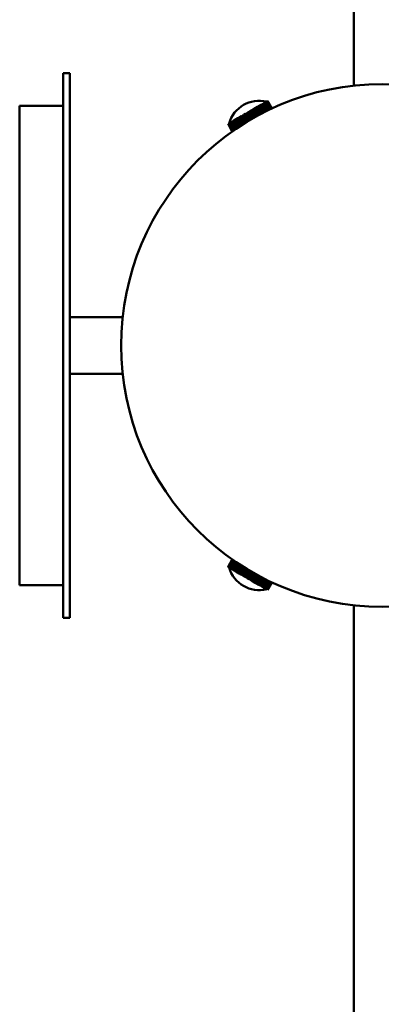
# Model space of a CAD drawing. Header units: millimetres. Extents: x 368 to 2623, y 481 to 1710.
# Tile 9 of 23: x 1418 to 1501, y 973 to 1199. Entities that reach past the tile are written whole.
import ezdxf

# ---------------------------------------------------------------- set-up
doc = ezdxf.new("R2010")
doc.units = ezdxf.units.MM
doc.header["$LTSCALE"] = 11
doc.layers.add('Widoczne (ISO)', color=7, linetype='Continuous', lineweight=50)
doc.layers.add('Wymiar (ISO)', color=7, linetype='Continuous', lineweight=18)
doc.styles.add('Tekst notatki (ISO)', font='tahoma.ttf')
doc.dimstyles.new('Domyślne (ISO)', dxfattribs={"dimscale": 11, "dimtxt": 3, "dimasz": 3, "dimexe": 3.175, "dimexo": 0, "dimgap": 0.762, "dimtad": 1, "dimdec": 1, "dimlfac": 0.03937, "dimrnd": 1e-08, "dimzin": 0, "dimdsep": 46, "dimtxsty": 'Tekst notatki (ISO)', "dimblk": 'Filled-1', "dimcen": 0.09, "dimdle": 10, "dimse1": 1, "dimse2": 1, "dimclrd": 256, "dimclre": 256, "dimclrt": 256, "dimadec": 0, "dimazin": 0, "dimtfac": 0.666667, "dimtmove": 0, "dimatfit": 3, "dimfxl": 1, "dimtolj": 1, "dimlwd": 15, "dimlwe": 15, "dimarcsym": 0})

# ---------------------------------------------------------------- blocks, each defined once
blk = doc.blocks.new('Filled-1')
at = {"color": 0}
for p, q in [((0, 0), (-1, 0.25)), ((-1, 0.25), (-1, -0.25)), ((-1, 0), (0, 0)), ((-1, -0.25), (0, 0))]:
    blk.add_line(p, q, dxfattribs=at)
at = {"color": 0, "flags": 128}
blk.add_lwpolyline([(-1, -0.25), (0, 0), (-1, 0.25), (-1, -0.25)], dxfattribs=at)
at = {"color": 0}
blk.add_solid([(-1, -0.25), (0, 0), (-1, 0.25), (-1, -0.25)], dxfattribs=at)
blk = doc.blocks.new('*D4')
at = {"layer": 'Defpoints', "color": 0, "transparency": 16777216}
for p in [(1651.22, 1124.21), (1417.69, 1069.21), (1651.22, 536.29)]:
    blk.add_point(p, dxfattribs=at)
at = {"layer": 'Wymiar (ISO)', "lineweight": 15, "transparency": 16777216}
blk.add_line((1450.69, 536.29), (1618.22, 536.29), dxfattribs=at)
at = {"layer": 'Wymiar (ISO)', "lineweight": 15, "transparency": 16777216, "xscale": 33, "yscale": 33, "zscale": 33, "rotation": 180}
blk.add_blockref('Filled-1', (1417.69, 536.29), dxfattribs=at)
at = {"layer": 'Wymiar (ISO)', "lineweight": 15, "transparency": 16777216, "xscale": 33, "yscale": 33, "zscale": 33}
blk.add_blockref('Filled-1', (1651.22, 536.29), dxfattribs=at)
at = {"layer": 'Wymiar (ISO)', "lineweight": 18, "transparency": 16777216, "insert": (1454.7, 634.73), "char_height": 33, "attachment_point": 1, "style": 'Tekst notatki (ISO)'}
blk.add_mtext('\\A1;9.2\\P234 mm', dxfattribs=at)

msp = doc.modelspace()

# ---------------------------------------------------------------- linework, layer by layer
at = {"layer": 'Widoczne (ISO)'}
for p, q in [((1494.52, 1183.86), (1494.52, 1280.22)), ((1427.69, 1186.71), (1427.69, 1061.71)), ((1429.19, 1186.71), (1427.69, 1186.71)), ((1429.19, 1186.71), (1429.19, 1061.71)), ((1474.07, 1179.95), (1473.84, 1179.82)), ((1474.07, 1179.95), (1474.09, 1179.97)), ((1475.03, 1178.29), (1474.07, 1179.95)), ((1474.29, 1180.08), (1474.09, 1179.97)), ((1474.09, 1179.97), (1475.06, 1178.3)), ((1474.29, 1180.08), (1474.31, 1180.09)), ((1475.26, 1178.4), (1474.29, 1180.08)), ((1474.47, 1180.18), (1474.31, 1180.09)), ((1474.31, 1180.09), (1475.28, 1178.41)), ((1474.47, 1180.18), (1474.48, 1180.19)), ((1475.44, 1178.48), (1474.47, 1180.18)), ((1474.59, 1180.25), (1474.48, 1180.19)), ((1474.48, 1180.19), (1475.46, 1178.49)), ((1474.59, 1180.25), (1474.6, 1180.26)), ((1475.58, 1178.55), (1474.59, 1180.25)), ((1474.67, 1180.3), (1474.6, 1180.26)), ((1474.6, 1180.26), (1475.59, 1178.55)), ((1474.7, 1180.31), (1474.67, 1180.3)), ((1475.66, 1178.58), (1474.67, 1180.3)), ((1474.67, 1180.3), (1475.66, 1178.59)), ((1474.67, 1180.3), (1474.67, 1180.3)), ((1475.69, 1178.6), (1474.7, 1180.31)), ((1474.7, 1180.31), (1475.69, 1178.6)), ((1474.7, 1180.31), (1474.7, 1180.31)), ((1417.69, 1069.21), (1417.69, 1179.21)), ((1417.69, 1179.21), (1420.69, 1179.21)), ((1427.69, 1179.21), (1420.69, 1179.21)), ((1470.12, 1177.67), (1469.69, 1177.42)), ((1470.13, 1177.68), (1470.12, 1177.67)), ((1470.99, 1176.15), (1470.12, 1177.67)), ((1470.13, 1177.68), (1470.15, 1177.69)), ((1471, 1176.16), (1470.13, 1177.68)), ((1470.15, 1177.69), (1470.16, 1177.7)), ((1470.15, 1177.69), (1471.02, 1176.17)), ((1470.59, 1177.94), (1470.16, 1177.7)), ((1470.16, 1177.7), (1471.04, 1176.18)), ((1470.59, 1177.94), (1470.6, 1177.95)), ((1471.47, 1176.43), (1470.59, 1177.94)), ((1470.6, 1177.95), (1470.64, 1177.97)), ((1470.6, 1177.95), (1471.48, 1176.43)), ((1471.06, 1178.22), (1470.64, 1177.97)), ((1470.64, 1177.97), (1471.51, 1176.45)), ((1471.06, 1178.22), (1471.11, 1178.24)), ((1471.94, 1176.69), (1471.06, 1178.22)), ((1471.53, 1178.48), (1471.11, 1178.24)), ((1471.11, 1178.24), (1471.99, 1176.72)), ((1471.53, 1178.48), (1471.57, 1178.51)), ((1472.41, 1176.95), (1471.53, 1178.48)), ((1471.97, 1178.74), (1471.57, 1178.51)), ((1471.57, 1178.51), (1472.45, 1176.97)), ((1471.97, 1178.74), (1472.01, 1178.76)), ((1472.86, 1177.19), (1471.97, 1178.74)), ((1472.4, 1178.99), (1472.01, 1178.76)), ((1472.01, 1178.76), (1472.91, 1177.21)), ((1472.4, 1178.99), (1472.43, 1179.01)), ((1473.3, 1177.42), (1472.4, 1178.99)), ((1472.8, 1179.22), (1472.43, 1179.01)), ((1472.43, 1179.01), (1473.34, 1177.44)), ((1472.8, 1179.22), (1472.83, 1179.24)), ((1473.71, 1177.63), (1472.8, 1179.22)), ((1473.17, 1179.43), (1472.83, 1179.24)), ((1472.83, 1179.24), (1473.75, 1177.65)), ((1473.17, 1179.43), (1473.2, 1179.45)), ((1474.1, 1177.83), (1473.17, 1179.43)), ((1473.51, 1179.63), (1473.2, 1179.45)), ((1473.2, 1179.45), (1474.13, 1177.85)), ((1473.51, 1179.63), (1473.54, 1179.64)), ((1474.45, 1178), (1473.51, 1179.63)), ((1473.81, 1179.8), (1473.54, 1179.64)), ((1473.54, 1179.64), (1474.48, 1178.02)), ((1473.81, 1179.8), (1473.84, 1179.82)), ((1474.76, 1178.16), (1473.81, 1179.8)), ((1473.84, 1179.82), (1474.79, 1178.17)), ((1466.19, 1175.4), (1465.99, 1175.29)), ((1466.21, 1175.41), (1466.19, 1175.4)), ((1467.15, 1173.74), (1466.19, 1175.4)), ((1466.45, 1175.55), (1466.21, 1175.41)), ((1466.21, 1175.41), (1467.17, 1173.75)), ((1466.47, 1175.57), (1466.45, 1175.55)), ((1467.4, 1173.9), (1466.45, 1175.55)), ((1466.74, 1175.72), (1466.47, 1175.57)), ((1466.47, 1175.57), (1467.42, 1173.92)), ((1466.77, 1175.74), (1466.74, 1175.72)), ((1467.68, 1174.1), (1466.74, 1175.72)), ((1467.08, 1175.92), (1466.77, 1175.74)), ((1466.77, 1175.74), (1467.71, 1174.11)), ((1467.11, 1175.93), (1467.08, 1175.92)), ((1468.01, 1174.31), (1467.08, 1175.92)), ((1467.45, 1176.13), (1467.11, 1175.93)), ((1467.11, 1175.93), (1468.04, 1174.33)), ((1467.48, 1176.15), (1467.45, 1176.13)), ((1468.36, 1174.54), (1467.45, 1176.13)), ((1467.85, 1176.36), (1467.48, 1176.15)), ((1467.48, 1176.15), (1468.4, 1174.56)), ((1467.88, 1176.38), (1467.85, 1176.36)), ((1468.75, 1174.79), (1467.85, 1176.36)), ((1468.27, 1176.6), (1467.88, 1176.38)), ((1467.88, 1176.38), (1468.79, 1174.82)), ((1468.31, 1176.63), (1468.27, 1176.6)), ((1469.16, 1175.05), (1468.27, 1176.6)), ((1468.71, 1176.86), (1468.31, 1176.63)), ((1468.31, 1176.63), (1469.2, 1175.08)), ((1468.75, 1176.88), (1468.71, 1176.86)), ((1469.6, 1175.32), (1468.71, 1176.86)), ((1469.17, 1177.12), (1468.75, 1176.88)), ((1468.75, 1176.88), (1469.64, 1175.35)), ((1469.21, 1177.15), (1469.17, 1177.12)), ((1470.05, 1175.6), (1469.17, 1177.12)), ((1469.64, 1177.4), (1469.21, 1177.15)), ((1469.21, 1177.15), (1470.09, 1175.62)), ((1469.68, 1177.42), (1469.64, 1177.4)), ((1470.52, 1175.88), (1469.64, 1177.4)), ((1470.55, 1175.9), (1469.68, 1177.42)), ((1469.68, 1177.42), (1469.69, 1177.42)), ((1469.69, 1177.42), (1470.56, 1175.9)), ((1465.62, 1175.07), (1465.59, 1175.06)), ((1465.59, 1175.06), (1466.58, 1173.34)), ((1465.69, 1175.11), (1465.62, 1175.07)), ((1465.62, 1175.07), (1465.62, 1175.07)), ((1466.6, 1173.36), (1465.62, 1175.07)), ((1465.62, 1175.07), (1466.61, 1173.36)), ((1465.7, 1175.12), (1465.69, 1175.11)), ((1466.67, 1173.4), (1465.69, 1175.11)), ((1465.81, 1175.18), (1465.7, 1175.12)), ((1465.7, 1175.12), (1466.68, 1173.41)), ((1465.82, 1175.19), (1465.81, 1175.18)), ((1466.79, 1173.48), (1465.81, 1175.18)), ((1465.98, 1175.28), (1465.82, 1175.19)), ((1465.82, 1175.19), (1466.8, 1173.49)), ((1465.99, 1175.29), (1465.98, 1175.28)), ((1466.95, 1173.6), (1465.98, 1175.28)), ((1465.99, 1175.29), (1466.96, 1173.61)), ((1429.19, 1130.71), (1441.37, 1130.71)), ((1429.19, 1117.71), (1441.37, 1117.71)), ((1466.58, 1075.07), (1465.59, 1073.36)), ((1465.6, 1073.35), (1466.59, 1075.07)), ((1466.6, 1075.07), (1465.61, 1073.35)), ((1465.66, 1073.32), (1466.65, 1075.03)), ((1466.66, 1075.02), (1465.67, 1073.32)), ((1465.77, 1073.26), (1466.75, 1074.96)), ((1466.76, 1074.95), (1465.78, 1073.25)), ((1465.92, 1073.17), (1466.9, 1074.86)), ((1466.91, 1074.85), (1465.94, 1073.16)), ((1466.12, 1073.05), (1467.09, 1074.72)), ((1467.11, 1074.71), (1466.14, 1073.04)), ((1466.37, 1072.91), (1467.32, 1074.56)), ((1467.35, 1074.55), (1466.39, 1072.9)), ((1466.66, 1072.75), (1467.6, 1074.38)), ((1467.63, 1074.36), (1466.68, 1072.73)), ((1466.98, 1072.56), (1467.91, 1074.17)), ((1467.94, 1074.15), (1467.01, 1072.54)), ((1467.34, 1072.35), (1468.26, 1073.94)), ((1468.29, 1073.92), (1467.37, 1072.33)), ((1467.73, 1072.13), (1468.64, 1073.7)), ((1468.67, 1073.67), (1467.77, 1072.1)), ((1465.59, 1073.36), (1465.6, 1073.35)), ((1465.61, 1073.35), (1465.6, 1073.35)), ((1465.61, 1073.35), (1465.66, 1073.32)), ((1465.67, 1073.32), (1465.66, 1073.32)), ((1465.67, 1073.32), (1465.77, 1073.26)), ((1465.78, 1073.25), (1465.77, 1073.26)), ((1465.78, 1073.25), (1465.92, 1073.17)), ((1465.94, 1073.16), (1465.92, 1073.17)), ((1465.94, 1073.16), (1466.12, 1073.05)), ((1466.14, 1073.04), (1466.12, 1073.05)), ((1466.14, 1073.04), (1466.37, 1072.91)), ((1466.39, 1072.9), (1466.37, 1072.91)), ((1466.39, 1072.9), (1466.66, 1072.75)), ((1466.68, 1072.73), (1466.66, 1072.75)), ((1466.68, 1072.73), (1466.98, 1072.56)), ((1467.01, 1072.54), (1466.98, 1072.56)), ((1467.01, 1072.54), (1467.34, 1072.35)), ((1467.37, 1072.33), (1467.34, 1072.35)), ((1467.37, 1072.33), (1467.73, 1072.13)), ((1467.77, 1072.1), (1467.73, 1072.13)), ((1467.77, 1072.1), (1468.15, 1071.89)), ((1468.15, 1071.89), (1469.04, 1073.44)), ((1468.19, 1071.86), (1468.15, 1071.89)), ((1469.08, 1073.42), (1468.19, 1071.86)), ((1468.19, 1071.86), (1468.58, 1071.63)), ((1468.58, 1071.63), (1469.47, 1073.17)), ((1468.63, 1071.61), (1468.58, 1071.63)), ((1469.51, 1073.15), (1468.63, 1071.61)), ((1468.63, 1071.61), (1469.04, 1071.37)), ((1469.04, 1071.37), (1469.92, 1072.9)), ((1469.96, 1072.87), (1469.08, 1071.34)), ((1469.51, 1071.1), (1470.39, 1072.62)), ((1470.43, 1072.59), (1469.55, 1071.07)), ((1469.55, 1071.08), (1470.43, 1072.59)), ((1469.98, 1070.83), (1470.86, 1072.34)), ((1470, 1070.81), (1470.88, 1072.33)), ((1470.9, 1072.32), (1470.02, 1070.8)), ((1470.9, 1072.32), (1470.03, 1070.8)), ((1470.46, 1070.55), (1471.33, 1072.07)), ((1471.35, 1072.06), (1470.48, 1070.54)), ((1471.38, 1072.04), (1470.5, 1070.53)), ((1470.93, 1070.28), (1471.81, 1071.8)), ((1471.85, 1071.77), (1470.97, 1070.25)), ((1471.4, 1070.01), (1472.28, 1071.54)), ((1472.32, 1071.52), (1471.44, 1069.98)), ((1417.69, 1069.21), (1427.69, 1069.21)), ((1469.08, 1071.34), (1469.04, 1071.37)), ((1469.08, 1071.34), (1469.51, 1071.1)), ((1469.55, 1071.08), (1469.51, 1071.1)), ((1469.55, 1071.07), (1469.55, 1071.08)), ((1469.55, 1071.07), (1469.98, 1070.83)), ((1470, 1070.81), (1469.98, 1070.83)), ((1470.02, 1070.8), (1470, 1070.81)), ((1470.02, 1070.8), (1470.03, 1070.8)), ((1470.03, 1070.8), (1470.46, 1070.55)), ((1470.48, 1070.54), (1470.46, 1070.55)), ((1470.48, 1070.54), (1470.5, 1070.53)), ((1470.5, 1070.53), (1470.93, 1070.28)), ((1470.93, 1070.28), (1470.97, 1070.25)), ((1470.97, 1070.25), (1471.4, 1070.01)), ((1471.4, 1070.01), (1471.44, 1069.98)), ((1471.44, 1069.98), (1471.85, 1069.75)), ((1471.85, 1069.75), (1472.74, 1071.29)), ((1471.85, 1069.75), (1471.89, 1069.73)), ((1472.78, 1071.27), (1471.89, 1069.73)), ((1471.89, 1069.73), (1472.28, 1069.5)), ((1472.28, 1069.5), (1473.18, 1071.06)), ((1472.28, 1069.5), (1472.32, 1069.48)), ((1473.22, 1071.04), (1472.32, 1069.48)), ((1472.32, 1069.48), (1472.69, 1069.26)), ((1472.69, 1069.26), (1473.6, 1070.84)), ((1472.69, 1069.26), (1472.72, 1069.24)), ((1473.64, 1070.82), (1472.72, 1069.24)), ((1472.72, 1069.24), (1473.07, 1069.04)), ((1473.07, 1069.04), (1473.99, 1070.64)), ((1474.02, 1070.62), (1473.1, 1069.02)), ((1473.42, 1068.84), (1474.35, 1070.46)), ((1474.38, 1070.45), (1473.45, 1068.83)), ((1473.73, 1068.66), (1474.68, 1070.3)), ((1474.7, 1070.29), (1473.76, 1068.65)), ((1474, 1068.5), (1474.96, 1070.16)), ((1474.98, 1070.15), (1474.03, 1068.49)), ((1474.23, 1068.37), (1475.2, 1070.05)), ((1475.22, 1070.04), (1474.25, 1068.36)), ((1474.42, 1068.26), (1475.4, 1069.95)), ((1475.41, 1069.95), (1474.44, 1068.25)), ((1474.56, 1068.18), (1475.54, 1069.89)), ((1475.55, 1069.88), (1474.57, 1068.18)), ((1474.65, 1068.13), (1475.64, 1069.84)), ((1475.65, 1069.84), (1474.66, 1068.13)), ((1475.69, 1069.82), (1474.69, 1068.1)), ((1474.69, 1068.11), (1475.68, 1069.82)), ((1473.07, 1069.04), (1473.1, 1069.02)), ((1473.1, 1069.02), (1473.42, 1068.84)), ((1473.42, 1068.84), (1473.45, 1068.83)), ((1473.45, 1068.83), (1473.73, 1068.66)), ((1473.73, 1068.66), (1473.76, 1068.65)), ((1473.76, 1068.65), (1474, 1068.5)), ((1474, 1068.5), (1474.03, 1068.49)), ((1474.03, 1068.49), (1474.23, 1068.37)), ((1474.23, 1068.37), (1474.25, 1068.36)), ((1474.25, 1068.36), (1474.42, 1068.26)), ((1474.42, 1068.26), (1474.44, 1068.25)), ((1474.44, 1068.25), (1474.56, 1068.18)), ((1474.56, 1068.18), (1474.57, 1068.18)), ((1474.57, 1068.18), (1474.65, 1068.13)), ((1474.65, 1068.13), (1474.66, 1068.13)), ((1474.66, 1068.13), (1474.69, 1068.11)), ((1474.69, 1068.11), (1474.69, 1068.1)), ((1494.52, 885.48), (1494.52, 1064.56)), ((1429.19, 1061.71), (1427.69, 1061.71))]:
    msp.add_line(p, q, dxfattribs=at)
msp.add_circle((1501.02, 1124.21), 60, dxfattribs=at)
for centre, start, end in [((1472.77, 1173.14), 76.3972, 163.6028), ((1472.77, 1075.28), 196.3972, 283.6028)]:
    msp.add_arc(centre, 7.25, start, end, dxfattribs=at)

# ---------------------------------------------------------------- dimensions: what is measured, and where the dimension line sits
at = {"layer": 'Wymiar (ISO)', "lineweight": 18}
dim = msp.add_linear_dim(base=(1651.22, 536.29), p1=(1417.69, 1069.21), p2=(1651.22, 1124.21), angle=180, text='<>\\P234 mm', dimstyle='Domyślne (ISO)', override={"dimgap": 0.762, "dimdec": 1, "dimlfac": 0.03937, "dimpost": '\\X', "dimse1": 1, "dimse2": 1, "dimtol": 0, "dimlim": 0, "dimtp": 0, "dimtm": 0, "dimtdec": 2, "dimtofl": 0, "dimatfit": 1, "dimtvp": -0.25}, dxfattribs=at)
dim.commit()
dim.dimension.update_dxf_attribs({"geometry": '*D4', "text_midpoint": (1534.45, 536.29), "dimtype": 160})

doc.saveas('drawing.dxf')
